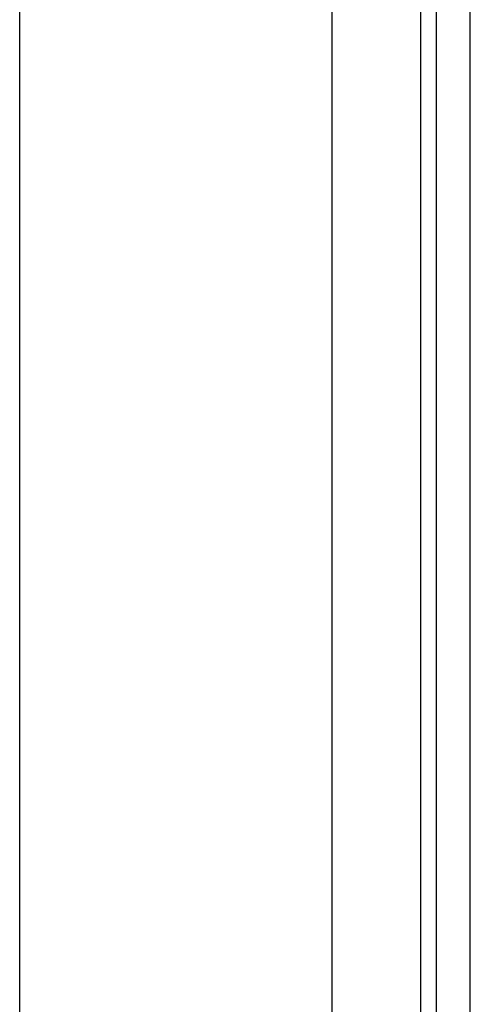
# Model space of a CAD drawing. Header units: inches. Extents: x 19 to 626, y 56 to 294.
# Tile 105 of 256: x 83.61 to 84.513, y 180.674 to 182.647. Entities that reach past the tile are written whole.
import ezdxf

# ---------------------------------------------------------------- set-up
doc = ezdxf.new("R2010")
doc.units = ezdxf.units.IN
doc.header["$MEASUREMENT"] = 0
doc.layers.add('Visible Edges(ANSI)', color=7, linetype='Continuous', lineweight=25)
doc.layers.add('Visible Tangent Edges(ANSI)', color=7, linetype='Continuous', lineweight=25)

msp = doc.modelspace()

# ---------------------------------------------------------------- linework, layer by layer
at = {"layer": 'Visible Edges(ANSI)'}
for p, q in [((84.4449, 194.3894), (84.4449, 164.7864)), ((84.5129, 164.7864), (84.5129, 194.3894)), ((83.6104, 179.9133), (83.6104, 193.7844)), ((84.2354, 193.7844), (84.2354, 179.7513))]:
    msp.add_line(p, q, dxfattribs=at)
at = {"layer": 'Visible Tangent Edges(ANSI)'}
msp.add_line((84.4139, 164.6694), (84.4139, 194.3894), dxfattribs=at)

doc.saveas('drawing.dxf')
